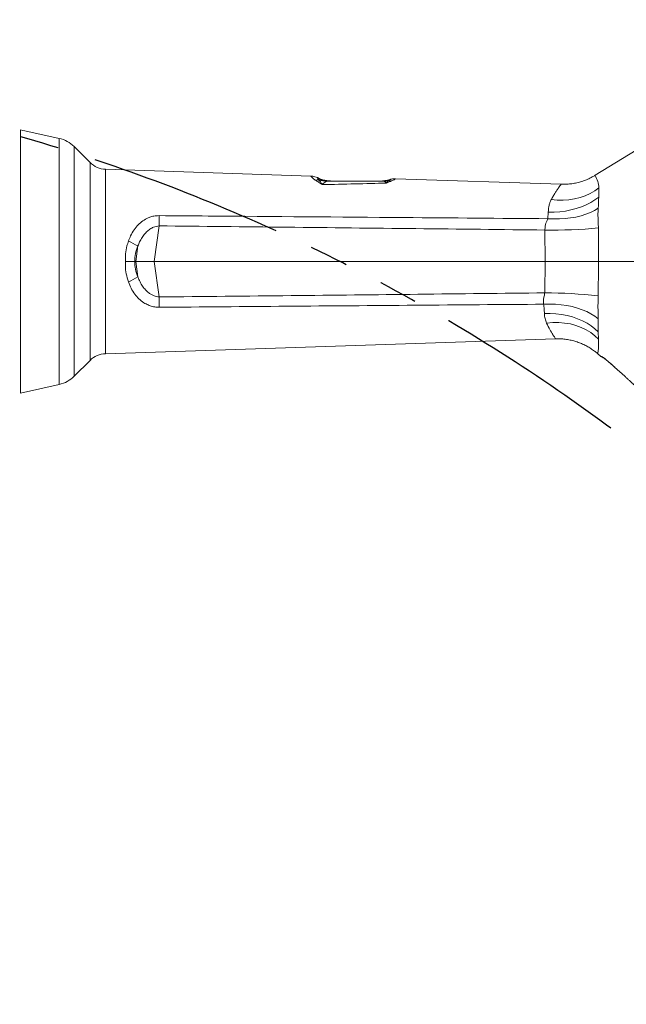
# Model space of a CAD drawing. Header units: millimetres. Extents: x 0 to 16820, y 0 to 11880.
# Tile 31 of 120: x 3052 to 3448, y 7729 to 8372. Entities that reach past the tile are written whole.
import ezdxf

# ---------------------------------------------------------------- set-up
doc = ezdxf.new("R2010")
doc.units = ezdxf.units.MM
doc.header["$LTSCALE"] = 20
doc.linetypes.add('PHANTOM', pattern=[12.7, 6.35, -1.27, 1.27, -1.27, 1.27, -1.27])
doc.styles.add('SLDTEXTSTYLE0', font='TXT', dxfattribs={"width": 0.605})
doc.dimstyles.new('SLDDIMSTYLE0', dxfattribs={"dimtxt": 140, "dimasz": 100, "dimexe": 0, "dimexo": 0.0625, "dimgap": 35, "dimtad": 1, "dimtoh": 1, "dimdec": 0, "dimrnd": 1e-09, "dimzin": 12, "dimdsep": 46, "dimtxsty": 'SLDTEXTSTYLE0', "dimsah": 1, "dimcen": 0.09, "dimadec": 0, "dimazin": 0, "dimtfac": 1, "dimtofl": 0, "dimtmove": 0, "dimatfit": 3, "dimfxl": 0, "dimfrac": 2, "dimtolj": 1, "dimtzin": 12, "dimarcsym": 0})

# ---------------------------------------------------------------- blocks, each defined once
blk = doc.blocks.new('*D5')
at = {"color": 7, "linetype": 'Continuous', "lineweight": 0}
for p, q in [((2720.78, 9015.29), (5150.78, 9015.29)), ((5120.78, 9015.29), (5120.78, 6644.47)), ((2871.03, 6644.47), (5150.78, 6644.47))]:
    blk.add_line(p, q, dxfattribs=at)
for points in [[(5120.78, 9015.29), (5105.78, 8915.29), (5135.78, 8915.29)], [(5120.78, 6644.47), (5135.78, 6744.47), (5105.78, 6744.47)]]:
    blk.add_solid(points, dxfattribs=at)
at = {"color": 7, "linetype": 'Continuous', "lineweight": 0, "insert": (4940.31, 7616), "char_height": 140, "attachment_point": 1, "rotation": 90, "style": 'SLDTEXTSTYLE0'}
blk.add_mtext('2371', dxfattribs=at)

msp = doc.modelspace()

# ---------------------------------------------------------------- linework, layer by layer
at = {"color": 7, "linetype": 'Continuous', "lineweight": 0}
for p, q in [((3052.28, 8128.47), (3052.28, 8300.44)), ((3077.61, 8294.8), (3055.28, 8299.8)), ((3055.28, 8299.8), (3055.28, 8299.77)), ((3097.74, 8279.08), (3087.39, 8289.43)), ((3454.29, 8287.13), (3427.51, 8270.73)), ((3241.86, 8270.26), (3107.85, 8274.69)), ((3405.23, 8264.86), (3297.11, 8268.44)), ((3127.57, 8214.47), (3127.07, 8214.47)), ((3139.52, 8214.47), (3127.57, 8214.47)), ((3139.52, 8214.47), (3394.86, 8214.47)), ((3394.86, 8214.47), (3394.86, 8214.47)), ((3429.62, 8214.47), (3453.73, 8214.47)), ((3107.85, 8154.24), (3401.65, 8163.95)), ((3429.09, 8154.28), (3431.26, 8152.41)), ((3087.39, 8139.5), (3097.74, 8149.85)), ((3431.27, 8152.44), (3431.28, 8152.44)), ((3441.56, 8144.25), (3441.87, 8143.97)), ((3441.57, 8144.24), (3441.87, 8143.97)), ((3443.8, 8142.23), (3443.8, 8142.23)), ((3052.28, 8128.47), (3077.61, 8134.13))]:
    msp.add_line(p, q, dxfattribs=at)
at = {"color": 8, "linetype": 'Continuous', "lineweight": 0}
for p, q in [((3077.61, 8134.13), (3077.61, 8294.8)), ((3087.39, 8289.43), (3087.39, 8139.5)), ((3097.74, 8214.47), (3097.74, 8279.08)), ((3107.85, 8274.69), (3107.85, 8214.47)), ((3289.23, 8266.91), (3288.42, 8266.97)), ((3293.24, 8267.55), (3292.7, 8267.21)), ((3396.62, 8242.37), (3396.91, 8246.6)), ((3142.91, 8237.68), (3139.52, 8214.47)), ((3394.86, 8214.47), (3394.71, 8234.98)), ((3127.57, 8214.47), (3129.04, 8224.56)), ((3097.74, 8149.85), (3097.74, 8214.47)), ((3107.85, 8214.47), (3107.85, 8154.24)), ((3129.04, 8204.37), (3127.57, 8214.47)), ((3139.52, 8214.47), (3142.91, 8191.25)), ((3394.62, 8193.95), (3394.86, 8214.47)), ((3431.28, 8152.44), (3431.6, 8152.47)), ((3441.86, 8143.98), (3443.8, 8142.23)), ((3441.86, 8143.98), (3441.87, 8143.97))]:
    msp.add_line(p, q, dxfattribs=at)
at = {"color": 7, "linetype": 'Continuous', "lineweight": 0, "flags": 128}
msp.add_lwpolyline([(3052.28, 8300.44), (3053.92, 8300.08), (3055.28, 8299.77)], dxfattribs=at)
at = {"color": 8, "linetype": 'Continuous', "lineweight": 0, "flags": 128}
for points in [[(3398.83, 8254.84), (3402.72, 8254.48), (3406.58, 8254.42), (3410.39, 8254.69), (3414.09, 8255.27), (3417.66, 8256.15), (3421.06, 8257.33), (3424.25, 8258.8), (3427.2, 8260.55), (3429.9, 8262.55)], [(3396.91, 8246.6), (3400.68, 8246.64), (3404.43, 8246.91), (3408.12, 8247.39), (3411.72, 8248.1), (3415.21, 8249.02), (3418.54, 8250.14), (3421.69, 8251.46), (3424.64, 8252.95), (3427.35, 8254.62), (3429.8, 8256.44)], [(3396.62, 8242.37), (3400.4, 8242.19), (3404.16, 8242.21), (3407.87, 8242.43), (3411.48, 8242.85), (3414.97, 8243.46), (3418.31, 8244.26), (3421.47, 8245.24), (3424.42, 8246.39), (3427.13, 8247.71), (3429.57, 8249.17)], [(3429.38, 8177.02), (3427.23, 8178.72), (3424.78, 8180.28), (3422.06, 8181.7), (3419.09, 8182.96), (3415.9, 8184.04), (3412.52, 8184.95), (3408.97, 8185.67), (3405.3, 8186.19), (3401.53, 8186.51), (3397.7, 8186.63), (3393.85, 8186.54)], [(3429.52, 8168.45), (3427.35, 8170.5), (3424.9, 8172.4), (3422.19, 8174.14), (3419.24, 8175.69), (3416.08, 8177.05), (3412.73, 8178.19), (3409.24, 8179.12), (3405.62, 8179.82), (3401.92, 8180.29), (3398.16, 8180.53), (3394.37, 8180.52)], [(3429.71, 8163.67), (3427.3, 8165.98), (3424.6, 8168.06), (3421.62, 8169.87), (3418.39, 8171.42), (3414.95, 8172.67), (3411.33, 8173.62), (3407.57, 8174.26), (3403.7, 8174.59), (3399.77, 8174.59), (3395.81, 8174.27)]]:
    msp.add_lwpolyline(points, dxfattribs=at)
at = {"color": 7, "linetype": 'Continuous', "lineweight": 30}
msp.add_arc((2720.78, 7139.47), 1875.82, 300, 180, dxfattribs=at)
at = {"color": 7, "linetype": 'PHANTOM', "lineweight": 30}
msp.add_arc((2720.78, 7139.47), 1203.01, 352.93959, 127.06041, dxfattribs=at)
at = {"color": 7, "linetype": 'Continuous', "lineweight": 0}
for centre, radius, start, end in [((3073.25, 8275.29), 20, 45, 77.4), ((3108.35, 8289.68), 15, 225, 268.107), ((3256.05, 8289.97), 23, 244.529, 269.99973), ((3286.88, 8289.97), 23, 270, 286.93146), ((3108.35, 8139.25), 15, 91.893, 135), ((3433.84, 8155.47), 4, 229.67819, 254.83549), ((3073.25, 8153.65), 20, 282.6, 315)]:
    msp.add_arc(centre, radius, start, end, dxfattribs=at)
at = {"color": 8, "linetype": 'Continuous', "lineweight": 0}
for centre, radius, start, end in [((3254.24, 8287.96), 20.99, 247.95336, 269.97066), ((3410.13, 8261.23), 19.81, 3.80527, 28.3792), ((3246.14, 8259.9), 7.77, 82.73377, 99.78022), ((3253.19, 8289.41), 22.63, 254.4447, 268.21316), ((3288.42, 8287.24), 20.28, 270.00948, 283.77666), ((3289.05, 8288.99), 22.08, 270.47555, 279.53055), ((3293.21, 8259.84), 7.39, 78.70327, 93.8933), ((2720.75, 8241.03), 422.17, 359.54489, 0.45511), ((3400.51, 8525.23), 290.31, 268.85458, 275.74685), ((3093.66, 8163.55), 70.52, 59.89147, 65.5823), ((3093.66, 8265.38), 70.52, 294.4177, 300.10853), ((2720.75, 8187.9), 422.17, 359.54489, 0.45511), ((3395.45, 7901.38), 292.57, 83.31297, 90.16206), ((3434.25, 8155.45), 3.98, 228.30738, 243.72303)]:
    msp.add_arc(centre, radius, start, end, dxfattribs=at)
for centre, major_axis, start_param, end_param in [((3214.89, 8214.89), (87.86, -1.27), 2.933479, 3.183184), ((3214.89, 8214.04), (87.86, 1.27), 3.100002, 3.349706)]:
    msp.add_ellipse(centre, major_axis=major_axis, ratio=0.464141, start_param=start_param, end_param=end_param, dxfattribs=at)
for points, knots in [([(3244.82, 8267.56), (3244.5, 8267.77), (3243.85, 8268.19), (3242.97, 8268.95), (3242.26, 8269.68), (3241.82, 8270.22), (3241.84, 8270.19), (3241.85, 8270.18)], [0, 0, 0, 0, 0.128287, 0.258612, 0.522753, 0.791984, 1, 1, 1, 1]), ([(3246.36, 8268.5), (3246.3, 8268.69), (3246.18, 8269.07), (3246.14, 8269.26), (3246.15, 8269.2), (3246.15, 8269.2)], [0, 0, 0, 0, 0.493384, 0.986768, 1, 1, 1, 1]), ([(3247.12, 8267.61), (3246.94, 8267.76), (3246.58, 8268.06), (3246.42, 8268.33), (3246.37, 8268.46), (3246.36, 8268.5)], [0, 0, 0, 0, 0.407567, 0.825466, 1, 1, 1, 1]), ([(3297.11, 8268.41), (3297.11, 8268.4), (3297.1, 8268.4), (3296.64, 8268.08), (3295.89, 8267.6), (3295.04, 8267.25), (3294.65, 8267.09)], [0, 0, 0, 0, 0.224383, 0.544701, 0.791044, 1, 1, 1, 1]), ([(3249.28, 8264.62), (3249.28, 8264.63), (3248.5, 8265.19), (3246.95, 8266.26), (3245.53, 8267.13), (3244.82, 8267.56)], [0, 0, 0, 0, 0.004054, 0.503285, 1, 1, 1, 1]), ([(3249.28, 8264.62), (3249.28, 8264.63), (3249.25, 8264.68), (3249.2, 8264.78), (3249.1, 8264.95), (3248.94, 8265.22), (3248.62, 8265.74), (3247.98, 8266.68), (3247.47, 8267.24), (3247.12, 8267.61)], [0, 0, 0, 0, 0.005249, 0.04076, 0.071889, 0.134147, 0.25859, 0.506783, 1, 1, 1, 1]), ([(3252.48, 8266.8), (3252.08, 8266.65), (3251.2, 8266.34), (3250.21, 8265.56), (3249.56, 8264.93), (3249.36, 8264.71), (3249.31, 8264.65), (3249.29, 8264.63), (3249.28, 8264.62)], [0, 0, 0, 0, 0.365197, 0.794202, 0.947712, 0.986051, 0.992027, 1, 1, 1, 1]), ([(3291.28, 8265.62), (3284.43, 8265.45), (3270.47, 8265.11), (3256.43, 8264.79), (3249.28, 8264.62)], [0, 0, 0, 0, 0.490521, 1, 1, 1, 1]), ([(3254.22, 8266.97), (3253.88, 8266.96), (3253.23, 8266.95), (3252.72, 8266.84), (3252.48, 8266.8)], [0, 0, 0, 0, 0.535807, 1, 1, 1, 1]), ([(3291.28, 8265.62), (3291.28, 8265.63), (3290.86, 8266.06), (3290.19, 8266.62), (3289.5, 8266.83), (3289.23, 8266.91)], [0, 0, 0, 0, 0.012252, 0.612252, 1, 1, 1, 1]), ([(3292.7, 8267.21), (3292.48, 8267.04), (3292.14, 8266.77), (3291.73, 8266.27), (3291.53, 8265.99), (3291.42, 8265.84), (3291.36, 8265.74), (3291.32, 8265.68), (3291.3, 8265.64), (3291.29, 8265.63), (3291.29, 8265.62), (3291.28, 8265.62)], [0, 0, 0, 0, 0.484398, 0.728583, 0.850956, 0.912188, 0.942814, 0.984362, 0.990791, 0.993093, 1, 1, 1, 1]), ([(3294.65, 8267.09), (3293.54, 8266.65), (3292.43, 8266.2), (3291.29, 8265.62), (3291.28, 8265.62)], [0, 0, 0, 0, 0.994411, 1, 1, 1, 1]), ([(3293.58, 8267.96), (3293.58, 8267.96), (3293.7, 8268.11), (3293.47, 8267.83), (3293.24, 8267.55)], [0, 0, 0, 0, 0.00403, 1, 1, 1, 1]), ([(3398.83, 8254.84), (3399.27, 8255.64), (3400.16, 8257.24), (3401.43, 8259.31), (3402.6, 8261.11), (3403.68, 8262.67), (3404.55, 8263.87), (3405.19, 8264.73), (3405.22, 8264.76), (3405.23, 8264.77)], [0, 0, 0, 0, 0.131017, 0.262025, 0.396803, 0.53156, 0.68485, 0.840227, 1, 1, 1, 1]), ([(3429.9, 8262.55), (3429.9, 8262.55), (3429.89, 8261.97), (3429.89, 8260.63), (3429.86, 8258.48), (3429.8, 8256.97), (3429.8, 8256.44), (3429.8, 8256.44)], [0, 0, 0, 0, 0.000006, 0.3971352, 0.7938086, 0.999994, 1, 1, 1, 1]), ([(3429.8, 8256.44), (3429.8, 8256.44), (3429.8, 8254.09), (3429.69, 8251.63), (3429.57, 8249.17)], [0, 0, 0, 0, 0.000007, 1, 1, 1, 1]), ([(3396.91, 8246.6), (3396.94, 8247.36), (3396.99, 8248.88), (3397.42, 8251), (3397.96, 8253.03), (3398.54, 8254.24), (3398.83, 8254.84)], [0, 0, 0, 0, 0.2451374, 0.4904635, 0.7453086, 1, 1, 1, 1]), ([(3429.57, 8249.17), (3429.45, 8247.68), (3429.33, 8246.2), (3429.21, 8244.68), (3429.21, 8244.68)], [0, 0, 0, 0, 0.999989, 1, 1, 1, 1]), ([(3122.82, 8227.77), (3123.27, 8228.96), (3124.26, 8231.54), (3126.38, 8235.16), (3129.03, 8238.42), (3132.13, 8241.05), (3135.19, 8242.79), (3138.15, 8243.82), (3140.61, 8244.32), (3142.22, 8244.37), (3142.91, 8244.39)], [0, 0, 0, 0, 0.1361, 0.295034, 0.453832, 0.595811, 0.737538, 0.832955, 0.928289, 1, 1, 1, 1]), ([(3142.91, 8244.39), (3153.57, 8244.3), (3206.87, 8243.88), (3291.44, 8243.21), (3365.35, 8242.62), (3396.62, 8242.37)], [0, 0, 0, 0, 0.126051, 0.630256, 1, 1, 1, 1]), ([(3429.21, 8244.68), (3429.21, 8244.68), (3429.29, 8244.27), (3429.42, 8243.34), (3429.5, 8241.85), (3429.57, 8239.58), (3429.58, 8237.72), (3429.58, 8236.38)], [0, 0, 0, 0, 0.000006, 0.197728, 0.395926, 0.563064, 1, 1, 1, 1]), ([(3142.91, 8237.68), (3142.27, 8237.61), (3141, 8237.46), (3139.38, 8236.9), (3137.57, 8236.03), (3135.64, 8234.71), (3133.51, 8232.63), (3131.65, 8230.12), (3130.13, 8227.37), (3129.38, 8225.45), (3129.04, 8224.56)], [0, 0, 0, 0, 0.093172, 0.186484, 0.249777, 0.390968, 0.53244, 0.695464, 0.858643, 1, 1, 1, 1]), ([(3394.71, 8234.98), (3338.56, 8235.6), (3254.63, 8236.52), (3170.69, 8237.39), (3142.91, 8237.68)], [0, 0, 0, 0, 0.668977, 1, 1, 1, 1]), ([(3394.71, 8234.98), (3394.75, 8235.85), (3394.83, 8237.39), (3395.34, 8239.47), (3396.09, 8241.01), (3396.46, 8241.97), (3396.62, 8242.37)], [0, 0, 0, 0, 0.321711, 0.565902, 0.818062, 1, 1, 1, 1]), ([(3429.58, 8236.38), (3429.58, 8236.26), (3429.58, 8236.15), (3429.58, 8236.03), (3429.58, 8236.03)], [0, 0, 0, 0, 0.999829, 1, 1, 1, 1]), ([(3429.58, 8236.03), (3429.58, 8236.03), (3429.6, 8228.84), (3429.59, 8221.65), (3429.62, 8214.47), (3429.62, 8214.47)], [0, 0, 0, 0, 0.000003, 0.999997, 1, 1, 1, 1]), ([(3120.83, 8214.47), (3120.83, 8216.15), (3120.83, 8219.57), (3121.64, 8224.04), (3122.48, 8226.71), (3122.82, 8227.77)], [0, 0, 0, 0, 0.370123, 0.750942, 1, 1, 1, 1]), ([(3122.82, 8201.16), (3122.31, 8202.85), (3121.28, 8206.28), (3120.76, 8210.82), (3120.81, 8213.57), (3120.83, 8214.47)], [0, 0, 0, 0, 0.395673, 0.803002, 1, 1, 1, 1]), ([(3429.62, 8214.47), (3429.62, 8214.47), (3429.6, 8206.96), (3429.56, 8199.46), (3429.52, 8191.96)], [0, 0, 0, 0, 0.0000027, 1, 1, 1, 1]), ([(3129.04, 8204.37), (3129.46, 8203.31), (3130.29, 8201.18), (3131.95, 8198.36), (3133.88, 8195.89), (3135.85, 8194.07), (3137.82, 8192.77), (3139.45, 8192.01), (3141.15, 8191.46), (3142.25, 8191.33), (3142.91, 8191.25)], [0, 0, 0, 0, 0.168948, 0.337795, 0.488108, 0.638194, 0.738202, 0.838098, 0.904016, 1, 1, 1, 1]), ([(3142.91, 8184.54), (3141.92, 8184.59), (3139.91, 8184.67), (3137, 8185.45), (3134.65, 8186.46), (3132.13, 8187.94), (3129.56, 8189.99), (3126.8, 8193.17), (3124.48, 8196.89), (3123.37, 8199.74), (3122.82, 8201.16)], [0, 0, 0, 0, 0.10255, 0.209087, 0.31575, 0.376158, 0.524694, 0.673437, 0.836676, 1, 1, 1, 1]), ([(3142.91, 8191.25), (3171.63, 8191.55), (3255.53, 8192.42), (3339.43, 8193.34), (3394.62, 8193.95)], [0, 0, 0, 0, 0.342263, 1, 1, 1, 1]), ([(3393.85, 8186.54), (3393.77, 8187.37), (3393.63, 8188.84), (3393.93, 8190.93), (3394.44, 8192.53), (3394.56, 8193.48), (3394.62, 8193.95)], [0, 0, 0, 0, 0.358809, 0.641089, 0.81982, 1, 1, 1, 1]), ([(3429.52, 8191.96), (3429.47, 8189.9), (3429.43, 8187.83), (3429.27, 8185.79), (3429.27, 8185.79)], [0, 0, 0, 0, 0.999991, 1, 1, 1, 1]), ([(3393.85, 8186.54), (3337.99, 8186.1), (3254.34, 8185.43), (3170.69, 8184.77), (3142.91, 8184.54)], [0, 0, 0, 0, 0.667849, 1, 1, 1, 1]), ([(3394.37, 8180.52), (3394.32, 8181.48), (3394.21, 8183.4), (3393.97, 8185.49), (3393.85, 8186.54)], [0, 0, 0, 0, 0.498297, 1, 1, 1, 1]), ([(3429.27, 8185.79), (3429.27, 8185.79), (3429.3, 8185.28), (3429.35, 8183.96), (3429.39, 8181.88), (3429.4, 8179.4), (3429.39, 8177.88), (3429.38, 8177.02)], [0, 0, 0, 0, 0.000006, 0.163031, 0.41771, 0.672539, 1, 1, 1, 1]), ([(3395.81, 8174.27), (3395.43, 8175.2), (3394.67, 8177.09), (3394.47, 8179.37), (3394.37, 8180.52)], [0, 0, 0, 0, 0.494149, 1, 1, 1, 1]), ([(3401.65, 8163.98), (3401.65, 8163.97), (3401.69, 8163.92), (3401.52, 8164.16), (3401.16, 8164.7), (3400.57, 8165.58), (3399.58, 8167.16), (3397.99, 8169.8), (3396.54, 8172.76), (3395.81, 8174.27)], [0, 0, 0, 0, 0.029597, 0.149385, 0.269181, 0.393186, 0.517206, 0.755652, 1, 1, 1, 1]), ([(3429.38, 8177.02), (3429.38, 8176.86), (3429.37, 8176.7), (3429.37, 8176.55), (3429.37, 8176.55)], [0, 0, 0, 0, 0.999902, 1, 1, 1, 1]), ([(3429.37, 8176.55), (3429.37, 8176.55), (3429.43, 8173.75), (3429.5, 8171.05), (3429.52, 8168.45), (3429.52, 8168.45)], [0, 0, 0, 0, 0.000006, 0.999994, 1, 1, 1, 1]), ([(3429.52, 8168.45), (3429.52, 8168.45), (3429.53, 8167.5), (3429.58, 8165.69), (3429.68, 8164.27), (3429.71, 8163.67), (3429.71, 8163.67)], [0, 0, 0, 0, 0.000008, 0.491946, 0.999992, 1, 1, 1, 1]), ([(3429.71, 8163.67), (3429.71, 8163.67), (3429.73, 8162.87), (3429.75, 8161.37), (3429.73, 8159.46), (3429.64, 8157.88), (3429.48, 8156.15), (3429.25, 8154.81), (3429.08, 8154.13), (3429.12, 8154.3), (3429.13, 8154.32)], [0, 0, 0, 0, 0.0000013, 0.1193585, 0.2387311, 0.360037, 0.4813542, 0.7247029, 0.9703367, 1, 1, 1, 1]), ([(3431.6, 8152.47), (3431.65, 8152.46), (3431.79, 8152.43), (3432.59, 8151.9), (3433.97, 8150.84), (3435.56, 8149.53), (3437.32, 8148.04), (3439.43, 8146.18), (3441.05, 8144.71), (3441.86, 8143.98)], [0, 0, 0, 0, 0.069617, 0.200366, 0.375568, 0.50008, 0.624769, 0.812288, 1, 1, 1, 1])]:
    msp.add_open_spline(points, degree=3, knots=knots, dxfattribs=at)
at = {"color": 7, "linetype": 'Continuous', "lineweight": 0}
for points, knots in [([(3246.16, 8269.2), (3245.63, 8269.42), (3244.64, 8269.84), (3243.18, 8270.17), (3242.27, 8270.22), (3241.86, 8270.24)], [0, 0, 0, 0, 0.386024, 0.720668, 1, 1, 1, 1]), ([(3297.11, 8268.42), (3296.87, 8268.43), (3296.22, 8268.46), (3295.21, 8268.34), (3294.27, 8268.17), (3293.75, 8268.01), (3293.58, 8267.95)], [0, 0, 0, 0, 0.202391, 0.543582, 0.853973, 1, 1, 1, 1]), ([(3427.5, 8270.75), (3426.86, 8270.36), (3425.29, 8269.41), (3422.63, 8268.14), (3419.57, 8266.94), (3416.39, 8266.01), (3413.13, 8265.32), (3409.82, 8264.93), (3407.17, 8264.79), (3405.65, 8264.87), (3405.24, 8264.89)], [0, 0, 0, 0, 0.096355, 0.235927, 0.376776, 0.518534, 0.660958, 0.803877, 0.94717, 1, 1, 1, 1]), ([(3254.22, 8266.97), (3259.46, 8266.97), (3270.86, 8266.97), (3282.26, 8266.97), (3288.42, 8266.97)], [0, 0, 0, 0, 0.458882, 1, 1, 1, 1]), ([(3127.07, 8214.47), (3126.25, 8214.47), (3124.58, 8214.47), (3122.47, 8214.47), (3121.21, 8214.47), (3120.86, 8214.47), (3120.83, 8214.47)], [0, 0, 0, 0, 0.413028, 0.838041, 0.986367, 1, 1, 1, 1]), ([(3429.62, 8214.47), (3428.27, 8214.47), (3425.51, 8214.47), (3420.3, 8214.46), (3414.47, 8214.46), (3408.25, 8214.46), (3401.63, 8214.46), (3397.14, 8214.47), (3394.86, 8214.47)], [0, 0, 0, 0, 0.168617, 0.342482, 0.504517, 0.671226, 0.833261, 1, 1, 1, 1]), ([(3401.65, 8163.92), (3402.37, 8163.94), (3404.2, 8164.01), (3407.12, 8163.8), (3410.34, 8163.34), (3413.47, 8162.62), (3416.47, 8161.67), (3419.34, 8160.52), (3422.05, 8159.18), (3424.6, 8157.67), (3426.96, 8156.05), (3428.39, 8154.86), (3429.09, 8154.28)], [0, 0, 0, 0, 0.073215, 0.184284, 0.293625, 0.401191, 0.506909, 0.610676, 0.712353, 0.811762, 0.908673, 1, 1, 1, 1]), ([(3432.49, 8151.89), (3432.49, 8151.89), (3432.47, 8151.9), (3432.58, 8151.84), (3432.82, 8151.67), (3433.32, 8151.31), (3434.05, 8150.74), (3435.01, 8149.96), (3436.21, 8148.97), (3437.6, 8147.77), (3439.18, 8146.39), (3440.52, 8145.19), (3441.33, 8144.45), (3441.57, 8144.24)], [0, 0, 0, 0, 0.0040882, 0.0440024, 0.1034752, 0.1801675, 0.2722967, 0.3794431, 0.5014275, 0.6348885, 0.7809286, 0.9367078, 1, 1, 1, 1]), ([(3441.87, 8143.97), (3442.32, 8143.56), (3442.96, 8142.98), (3443.61, 8142.4), (3443.8, 8142.23)], [0, 0, 0, 0, 0.700022, 1, 1, 1, 1]), ([(3443.8, 8142.23), (3444.95, 8141.19), (3446.66, 8139.64), (3448.81, 8137.67), (3450.52, 8136.1), (3452.01, 8134.73), (3453, 8133.8), (3453.13, 8133.67), (3453.18, 8133.61)], [0, 0, 0, 0, 0.284185, 0.422933, 0.561492, 0.760161, 0.90539, 1, 1, 1, 1])]:
    msp.add_open_spline(points, degree=3, knots=knots, dxfattribs=at)

# ---------------------------------------------------------------- dimensions: what is measured, and where the dimension line sits
dim = msp.add_linear_dim(base=(5120.78, 6644.47), p1=(2720.78, 9015.29), p2=(2871.03, 6644.47), angle=90, dimstyle='SLDDIMSTYLE0', dxfattribs=at)
dim.commit()
dim.dimension.update_dxf_attribs({"geometry": '*D5', "text_midpoint": (5120.78, 7829.88), "dimtype": 160})

doc.saveas('drawing.dxf')
